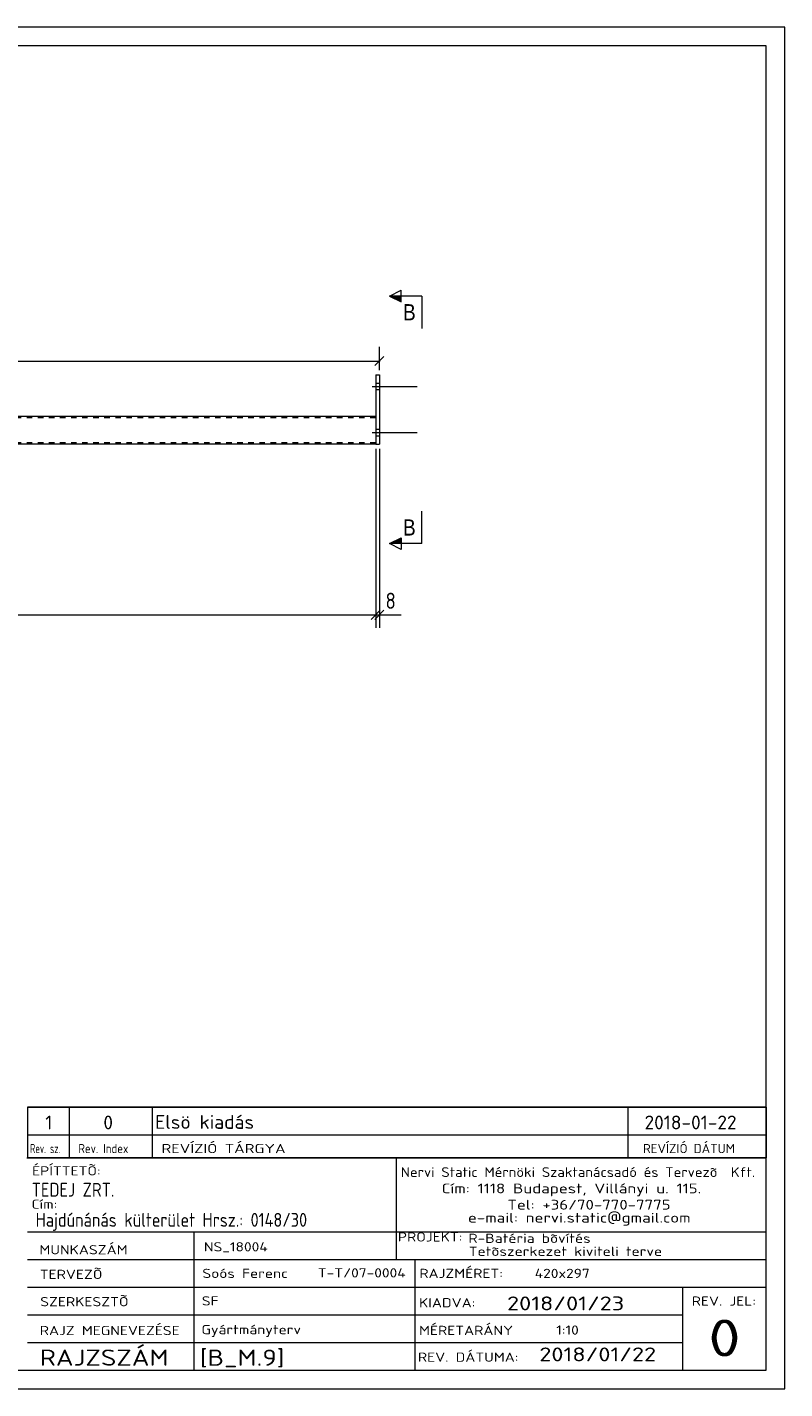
# Model space of a CAD drawing. Header units: millimetres. Extents: x 1 to 419, y 1 to 296.
# Tile 2 of 2: x 255 to 419, y 1 to 296. Entities that reach past the tile are written whole.
import ezdxf

# ---------------------------------------------------------------- set-up
doc = ezdxf.new("R2010")
doc.units = ezdxf.units.MM
doc.header["$LTSCALE"] = 0.6
doc.linetypes.add('XKITLINE00', pattern=[0])
doc.linetypes.add('XKITLINE02', pattern=[4, 2, -2])
for name, color, linetype, lineweight in [('Bolt', 7, 'Continuous', 0), ('DrawingSheet', 5, 'Continuous', 0), ('OtherObjectType', 1, 'Continuous', 0), ('Part', 2, 'Continuous', 0), ('Section', 6, 'Continuous', 0), ('Z-DIMENSIONS', 1, 'Continuous', 0)]:
    doc.layers.add(name, color=color, linetype=linetype, lineweight=lineweight)
doc.styles.add('ARIAL', font='ARIAL.TTF')
doc.styles.add('ISOCPEUR', font='ISOCPEUR.TTF')

msp = doc.modelspace()

# ---------------------------------------------------------------- hatches: boundary and pattern name
at = {"layer": 'Section'}
for points in [[(335.9, 236.5), (333.4, 237.75), (335.9, 237.75)], [(335.9, 184.12), (333.4, 184.12), (335.9, 185.37)]]:
    msp.add_hatch(color=6, dxfattribs=at).paths.add_polyline_path(points, flags=17)

# ---------------------------------------------------------------- linework, layer by layer
at = {"layer": 'Bolt', "color": 3, "linetype": 'XKITLINE00', "lineweight": 0}
for p, q in [((330.4, 218.88), (331.2, 218.88)), ((329.65, 218.18), (339.4, 218.18)), ((330.4, 217.48), (331.2, 217.48)), ((329.65, 208.18), (339.4, 208.18)), ((330.4, 208.88), (331.2, 208.88)), ((330.4, 207.48), (331.2, 207.48))]:
    msp.add_line(p, q, dxfattribs=at)
at = {"layer": 'DrawingSheet', "color": 2, "linetype": 'XKITLINE00', "lineweight": 0}
for p, q in [((419, 296), (1, 296)), ((419, 1), (419, 296)), ((1, 1), (419, 1))]:
    msp.add_line(p, q, dxfattribs=at)
at = {"layer": 'DrawingSheet', "color": 3, "linetype": 'XKITLINE00', "lineweight": 0}
for p, q in [((415, 292), (5, 292)), ((415, 5), (415, 292)), ((5, 5), (415, 5))]:
    msp.add_line(p, q, dxfattribs=at)
at = {"layer": 'OtherObjectType', "color": 7, "linetype": 'XKITLINE00', "lineweight": 0}
for p, q in [((255, 62.05), (415, 62.05)), ((255, 62.05), (255, 56.05)), ((264, 62.05), (264, 56.05)), ((282, 62.05), (282, 56.05)), ((385, 62.05), (385, 56.05)), ((415, 62.05), (415, 56.05)), ((255, 56.05), (255, 51.05)), ((255, 56.05), (415, 56.05)), ((264, 56.05), (264, 51.05)), ((282, 56.05), (282, 51.05)), ((385, 56.05), (385, 51.05)), ((415, 56.05), (415, 51.05)), ((254.84, 51.05), (415, 51.05)), ((415, 51.05), (255, 51.05)), ((334.84, 51), (334.84, 35)), ((414.98, 5), (415, 51.05)), ((254.98, 35), (414.98, 35)), ((290.98, 35), (290.98, 5)), ((334.84, 35), (334.84, 29)), ((254.98, 29), (338.84, 29)), ((338.84, 29), (338.84, 5)), ((338.84, 29), (414.84, 29)), ((254.98, 23), (414.98, 23)), ((396.84, 23), (396.84, 5)), ((254.98, 17), (396.84, 17)), ((254.98, 11), (396.98, 11)), ((254.98, 5), (414.98, 5))]:
    msp.add_line(p, q, dxfattribs=at)
at = {"layer": 'OtherObjectType', "color": 1, "linetype": 'XKITLINE00', "lineweight": 0}
for p, q in [((415, 62.05), (255, 62.05)), ((255, 56.05), (415, 56.05))]:
    msp.add_line(p, q, dxfattribs=at)
at = {"layer": 'Part', "color": 2, "linetype": 'XKITLINE00', "lineweight": 0}
for p, q in [((330.4, 220.68), (330.4, 205.68)), ((330.4, 220.68), (331.2, 220.68)), ((331.2, 220.68), (331.2, 205.68)), ((330.4, 211.68), (78, 211.68)), ((330.4, 211.68), (330.4, 205.68)), ((330.4, 205.68), (78, 205.68)), ((330.4, 205.68), (331.2, 205.68))]:
    msp.add_line(p, q, dxfattribs=at)
at = {"layer": 'Part', "color": 7, "linetype": 'XKITLINE02', "lineweight": 0}
for p, q in [((330.4, 211.38), (78, 211.38)), ((330.4, 205.98), (78, 205.98))]:
    msp.add_line(p, q, dxfattribs=at)
at = {"layer": 'Section', "color": 6, "linetype": 'XKITLINE00', "lineweight": 0}
for p, q in [((333.4, 237.75), (335.9, 239)), ((335.9, 236.5), (335.9, 239)), ((333.4, 237.75), (335.9, 236.5)), ((340.4, 237.75), (333.4, 237.75)), ((340.4, 237.75), (340.4, 230.75)), ((340.4, 184.12), (340.4, 191.12)), ((333.4, 184.12), (335.9, 185.37)), ((335.9, 182.87), (333.4, 184.12)), ((340.4, 184.12), (333.4, 184.12)), ((335.9, 185.37), (335.9, 182.87))]:
    msp.add_line(p, q, dxfattribs=at)
at = {"layer": 'Z-DIMENSIONS', "color": 7, "linetype": 'XKITLINE00', "lineweight": 0}
for p, q in [((332.19, 224.67), (330.21, 222.69)), ((331.2, 221.68), (331.2, 226.73)), ((77.2, 223.68), (331.2, 223.68)), ((330.4, 204.68), (330.4, 165.88)), ((330.4, 204.68), (330.4, 165.88)), ((331.2, 204.68), (331.2, 165.88)), ((78, 168.68), (330.4, 168.68)), ((331.39, 169.67), (329.41, 167.69)), ((331.39, 169.67), (329.41, 167.69)), ((332.19, 169.67), (330.21, 167.69)), ((330.4, 168.68), (331.2, 168.68)), ((331.2, 168.68), (335.93, 168.68)), ((331.2, 168.68), (335.93, 168.68))]:
    msp.add_line(p, q, dxfattribs=at)
at = {"layer": 'Z-DIMENSIONS', "color": 3}
for p in [(331.2, 223.68), (330.4, 168.68), (330.4, 168.68), (331.2, 168.68)]:
    msp.add_point(p, dxfattribs=at)

# ---------------------------------------------------------------- texts
at = {"layer": 'OtherObjectType', "color": 7, "style": 'ISOCPEUR'}
for s, height, width, p in [('1', 3, 1.017001, (258.82, 57.2)), ('0', 3, 1.017001, (271.4, 57.2)), ('Elsö kiadás', 3, 1.017001, (282.63, 57.31)), ('2018-01-22', 3, 1.017001, (388.62, 57.2)), ('Rev. sz.', 2, 0.68, (255.54, 52.05)), ('Rev. Index', 2, 0.85, (266, 52.05)), ('REVÍZIÓ TÁRGYA', 2, 1.275, (284, 52.05)), ('REVÍZIÓ DÁTUM', 2, 1.02, (388.28, 52.05)), ('ÉPÍTTETÕ:', 2, 1.211571, (255.96, 47.22)), ('Nervi Static Mérnöki\xa0Szaktanácsadó\xa0és\xa0Tervezõ  Kft.', 2.1176, 1.08375, (335.84, 46.88)), ('TEDEJ ZRT.', 3, 0.85, (255.87, 42.62)), ('Cím:\xa01118 Budapest, Villányi u. 115.', 2.1176, 1.250101, (344.68, 43.35)), ('Cím:', 2, 1.211571, (255.84, 40)), ('Tel:\xa0+36/70-770-7775', 2.1176, 1.250101, (358.91, 39.82)), ('Hajdúnánás külterület Hrsz.: 0148/30', 3, 0.85, (256.73, 36.1)), ('e-mail:\xa0nervi.static@gmail.com', 2.1176, 1.250101, (350.38, 37)), ('MUNKASZÁM', 2, 1.211571, (257.55, 30.12)), ('NS_18004', 2, 1.211571, (293.17, 30.76)), ('PROJEKT:', 2, 1.211571, (335.18, 32.9)), ('R-Batéria bõvítés', 2, 1.211571, (350.47, 32.6)), ('Tetõszerkezet kiviteli terve', 2, 1.211571, (350.54, 29.78)), ('TERVEZÕ', 2, 1.211571, (257.63, 24.79)), ('Soós Ferenc', 2, 1.211571, (292.84, 25)), ('T-T/07-0004', 2, 1.211571, (317.86, 25.11)), ('RAJZMÉRET:', 2, 1.211571, (339.84, 25)), ('420x297', 2, 1.211571, (364.84, 25)), ('SZERKESZTÕ', 2, 1.211571, (257.72, 18.87)), ('SF', 2, 1.211571, (292.72, 19.04)), ('2018/01/23', 3, 1.275, (358.84, 18)), ('REV. JEL:', 2, 1.211571, (398.84, 19)), ('KIADVA:', 2, 1.211571, (339.78, 18.64)), ('RAJZ MEGNEVEZÉSE', 2, 1.211571, (257.62, 12.62)), ('Gyártmányterv', 2, 1.211571, (292.65, 12.82)), ('MÉRETARÁNY', 2, 1.211571, (339.78, 12.65)), ('1:10', 2, 1.211571, (369.51, 12.72)), ('0', 8, 1.275, (402.45, 8)), ('RAJZSZÁM', 3.5, 1.211571, (257.62, 6)), ('[B_M.9]', 3.5, 1.211571, (292.3, 5.99)), ('REV. DÁTUMA:', 2, 1.211571, (339.53, 6.85)), ('2018/01/22', 3, 1.275, (365.83, 6.95))]:
    msp.add_text(s, height=height, dxfattribs=dict(at, width=width)).set_placement(p)
at = {"layer": 'Section', "color": 6, "style": 'ARIAL', "width": 0.85}
for p in [(336.29, 232.5), (336.29, 185.87)]:
    msp.add_text('B', height=3.5, dxfattribs=at).set_placement(p)
at = {"layer": 'Z-DIMENSIONS', "color": 3, "style": 'ISOCPEUR', "width": 0.85}
msp.add_text('8', height=3.5, dxfattribs=at).set_placement((332.51, 169.98))

doc.saveas('drawing.dxf')
